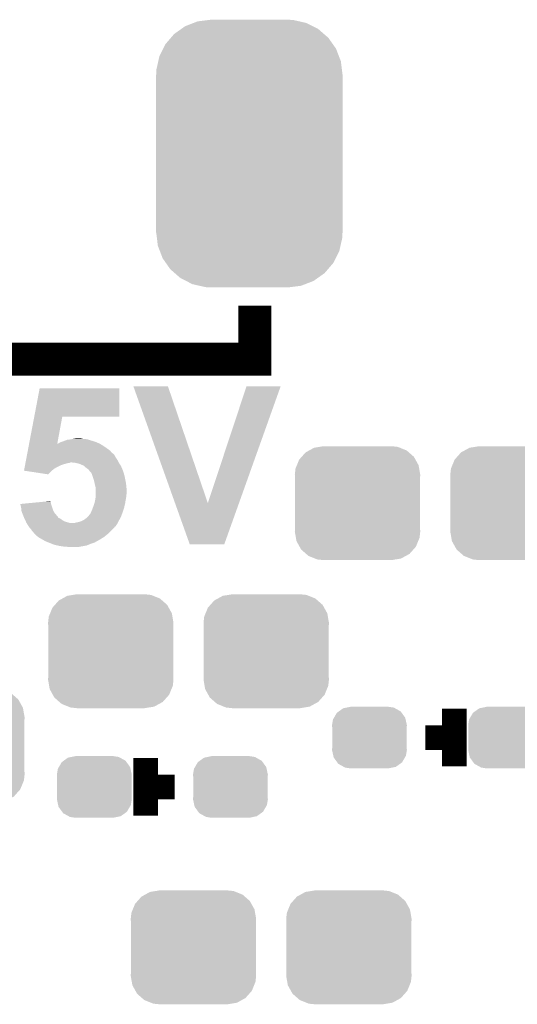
# Model space of a CAD drawing. Extents: x -0.05 to 0.95, y -0.15 to 2.1.
# Tile 6 of 51: x 0.47 to 0.59, y 0.09 to 0.33. Entities that reach past the tile are written whole.
import ezdxf

# ---------------------------------------------------------------- set-up
doc = ezdxf.new("R2010")
doc.units = 0
doc.layers.get('0').update_dxf_attribs({"linetype": 'CONTINUOUS'})
doc.layers.add('LTE_IOT_13_CLICK_V101A_GTO', color=11, linetype='CONTINUOUS')
doc.layers.add('LTE_IOT_13_CLICK_V101A_GTS', color=8, linetype='CONTINUOUS')

# ---------------------------------------------------------------- blocks, each defined once
blk = doc.blocks.new('CUSTOM_86')
for points in [[(-0.01358, 0.01127), (-0.01263, 0.01234), (0.01371, 0.01127), (0.01249, 0.01234)], [(-0.01263, 0.01234), (-0.01175, 0.01282), (0.01249, 0.01234), (0.01194, 0.01282)], [(-0.01175, 0.01282), (-0.01057, 0.01347), (0.01194, 0.01282), (0.01032, 0.01347)], [(-0.01057, 0.01347), (-0.0092, 0.01369), (0.01032, 0.01347), (0.00976, 0.01369)], [(-0.0092, 0.01369), (-0.00825, 0.01385), (0.00976, 0.01369), (0.00825, 0.01385)], [(-0.01475, 0.00922), (-0.01419, 0.01059), (0.01485, 0.00922), (0.01409, 0.01059)], [(-0.01419, 0.01059), (-0.01358, 0.01127), (0.01409, 0.01059), (0.01371, 0.01127)], [(-0.01525, 0.0069), (-0.01508, 0.00841), (0.01525, 0.0069), (0.01499, 0.00841)], [(-0.01508, 0.00841), (-0.01475, 0.00922), (0.01499, 0.00841), (0.01485, 0.00922)], [(-0.0152, 0.00607), (-0.01525, 0.0069), (0.0152, 0.00607), (0.01525, 0.0069)], [(-0.0152, -0.00607), (-0.0152, 0.00607), (0.0152, -0.00607), (0.0152, 0.00607)], [(-0.01525, -0.0069), (-0.0152, -0.00607), (0.01525, -0.0069), (0.0152, -0.00607)], [(-0.01499, -0.00841), (-0.01525, -0.0069), (0.01508, -0.00841), (0.01525, -0.0069)], [(-0.01485, -0.00922), (-0.01499, -0.00841), (0.01475, -0.00922), (0.01508, -0.00841)], [(-0.01409, -0.01059), (-0.01485, -0.00922), (0.01419, -0.01059), (0.01475, -0.00922)], [(-0.01371, -0.01127), (-0.01409, -0.01059), (0.01358, -0.01127), (0.01419, -0.01059)], [(-0.01249, -0.01234), (-0.01371, -0.01127), (0.01263, -0.01234), (0.01358, -0.01127)], [(-0.01194, -0.01282), (-0.01249, -0.01234), (0.01175, -0.01282), (0.01263, -0.01234)], [(-0.01032, -0.01347), (-0.01194, -0.01282), (0.01057, -0.01347), (0.01175, -0.01282)], [(-0.00976, -0.01369), (-0.01032, -0.01347), (0.0092, -0.01369), (0.01057, -0.01347)], [(-0.00825, -0.01385), (-0.00976, -0.01369), (0.00825, -0.01385), (0.0092, -0.01369)]]:
    blk.add_solid(points)
blk = doc.blocks.new('CUSTOM_180')
for points in [[(-0.01563, 0.03096), (-0.01356, 0.03176), (0.01541, 0.03096), (0.01383, 0.03176)], [(-0.01356, 0.03176), (-0.01259, 0.03214), (0.01383, 0.03176), (0.01215, 0.03214)], [(-0.01259, 0.03214), (-0.00989, 0.03248), (0.01215, 0.03214), (0.01065, 0.03248)], [(-0.00989, 0.03248), (-0.00935, 0.03255), (0.01065, 0.03248), (0.00935, 0.03255)], [(-0.01908, 0.02815), (-0.01829, 0.02907), (0.0192, 0.02815), (0.01814, 0.02907)], [(-0.01829, 0.02907), (-0.01657, 0.03029), (0.01814, 0.02907), (0.01674, 0.03029)], [(-0.01657, 0.03029), (-0.01563, 0.03096), (0.01674, 0.03029), (0.01541, 0.03096)], [(-0.02097, 0.02548), (-0.02041, 0.0266), (0.02108, 0.02548), (0.0203, 0.0266)], [(-0.02041, 0.0266), (-0.01908, 0.02815), (0.0203, 0.0266), (0.0192, 0.02815)], [(-0.02188, 0.02368), (-0.02097, 0.02548), (0.02177, 0.02368), (0.02108, 0.02548)], [(-0.02259, 0.0205), (-0.02215, 0.02244), (0.02249, 0.0205), (0.02225, 0.02244)], [(-0.02215, 0.02244), (-0.02188, 0.02368), (0.02225, 0.02244), (0.02177, 0.02368)], [(-0.0227, -0.0192), (-0.0227, 0.0192), (0.0227, -0.0192), (0.0227, 0.0192)], [(-0.02265, 0.0192), (-0.02259, 0.0205), (0.02265, 0.0192), (0.02249, 0.0205)], [(-0.02249, -0.0205), (-0.02265, -0.0192), (0.02259, -0.0205), (0.02265, -0.0192)], [(-0.02225, -0.02244), (-0.02249, -0.0205), (0.02215, -0.02244), (0.02259, -0.0205)], [(-0.02177, -0.02368), (-0.02225, -0.02244), (0.02188, -0.02368), (0.02215, -0.02244)], [(-0.02108, -0.02548), (-0.02177, -0.02368), (0.02097, -0.02548), (0.02188, -0.02368)], [(-0.0203, -0.0266), (-0.02108, -0.02548), (0.02041, -0.0266), (0.02097, -0.02548)], [(-0.0192, -0.02815), (-0.0203, -0.0266), (0.01908, -0.02815), (0.02041, -0.0266)], [(-0.01814, -0.02907), (-0.0192, -0.02815), (0.01829, -0.02907), (0.01908, -0.02815)], [(-0.01674, -0.03029), (-0.01814, -0.02907), (0.01657, -0.03029), (0.01829, -0.02907)], [(-0.01541, -0.03096), (-0.01674, -0.03029), (0.01563, -0.03096), (0.01657, -0.03029)], [(-0.01383, -0.03176), (-0.01541, -0.03096), (0.01356, -0.03176), (0.01563, -0.03096)], [(-0.01215, -0.03214), (-0.01383, -0.03176), (0.01259, -0.03214), (0.01356, -0.03176)], [(-0.01065, -0.03248), (-0.01215, -0.03214), (0.00989, -0.03248), (0.01259, -0.03214)], [(-0.00935, -0.03255), (-0.01065, -0.03248), (0.00935, -0.03255), (0.00989, -0.03248)]]:
    blk.add_solid(points)
blk = doc.blocks.new('CUSTOM_182')
for points in [[(-0.0064, 0.00712), (-0.00556, 0.00729), (0.00624, 0.00712), (0.00594, 0.00729)], [(-0.00556, 0.00729), (-0.00455, 0.0075), (0.00594, 0.00729), (0.00455, 0.0075)], [(-0.00888, 0.00439), (-0.00862, 0.00484), (0.0088, 0.00439), (0.0087, 0.00484)], [(-0.00862, 0.00484), (-0.00793, 0.00602), (0.0087, 0.00484), (0.00784, 0.00602)], [(-0.00793, 0.00602), (-0.00746, 0.00637), (0.00784, 0.00602), (0.00759, 0.00637)], [(-0.00746, 0.00637), (-0.0064, 0.00712), (0.00759, 0.00637), (0.00624, 0.00712)], [(-0.0091, 0.003), (-0.00888, 0.00439), (0.0091, 0.003), (0.0088, 0.00439)], [(-0.00905, 0.00233), (-0.0091, 0.003), (0.00905, 0.00233), (0.0091, 0.003)], [(-0.00905, -0.00233), (-0.00905, 0.00233), (0.00905, -0.00233), (0.00905, 0.00233)], [(-0.0091, -0.003), (-0.00905, -0.00233), (0.0091, -0.003), (0.00905, -0.00233)], [(-0.0088, -0.00439), (-0.0091, -0.003), (0.00888, -0.00439), (0.0091, -0.003)], [(-0.0087, -0.00484), (-0.0088, -0.00439), (0.00862, -0.00484), (0.00888, -0.00439)], [(-0.00784, -0.00602), (-0.0087, -0.00484), (0.00793, -0.00602), (0.00862, -0.00484)], [(-0.00759, -0.00637), (-0.00784, -0.00602), (0.00746, -0.00637), (0.00793, -0.00602)], [(-0.00624, -0.00712), (-0.00759, -0.00637), (0.0064, -0.00712), (0.00746, -0.00637)], [(-0.00594, -0.00729), (-0.00624, -0.00712), (0.00556, -0.00729), (0.0064, -0.00712)], [(-0.00455, -0.0075), (-0.00594, -0.00729), (0.00455, -0.0075), (0.00556, -0.00729)]]:
    blk.add_solid(points)

msp = doc.modelspace()

# ---------------------------------------------------------------- linework, layer by layer
at = {"layer": 'LTE_IOT_13_CLICK_V101A_GTO'}
for points, const_width in [([(0.458, 0.249), (0.528, 0.249), (0.528, 0.262)], 0.008), ([(0.5765, 0.15), (0.5765, 0.164)], 0.006), ([(0.5695, 0.157), (0.5765, 0.157)], 0.006), ([(0.5015, 0.138), (0.5015, 0.152)], 0.006), ([(0.5015, 0.145), (0.5085, 0.145)], 0.006)]:
    msp.add_lwpolyline(points, dxfattribs=dict(at, const_width=const_width))
for points in [[(0.47439, 0.235), (0.4757, 0.2419), (0.4951, 0.235), (0.4951, 0.2419)], [(0.4757, 0.2419), (0.4757, 0.2419), (0.4951, 0.2419), (0.4757, 0.2419)], [(0.50863, 0.214), (0.4985, 0.2424), (0.5166, 0.214), (0.5069, 0.2424)], [(0.4985, 0.2424), (0.4985, 0.2424), (0.5069, 0.2424), (0.4985, 0.2424)], [(0.5166, 0.214), (0.526, 0.2424), (0.52417, 0.214), (0.5343, 0.2424)], [(0.526, 0.2424), (0.526, 0.2424), (0.5343, 0.2424), (0.526, 0.2424)], [(0.47315, 0.2285), (0.47439, 0.235), (0.48, 0.2285), (0.4812, 0.235)], [(0.47439, 0.235), (0.47439, 0.235), (0.4812, 0.235), (0.4951, 0.235)], [(0.47283, 0.2268), (0.47302, 0.2278), (0.4928, 0.2268), (0.4914, 0.2278)], [(0.47302, 0.2278), (0.47312, 0.2283), (0.4914, 0.2278), (0.4906, 0.2283)], [(0.47312, 0.2283), (0.47315, 0.2285), (0.4906, 0.2283), (0.4902, 0.2285)], [(0.47315, 0.2285), (0.47315, 0.2285), (0.48, 0.2285), (0.4802, 0.2285)], [(0.4802, 0.2285), (0.48035, 0.2286), (0.4902, 0.2285), (0.49, 0.2286)], [(0.48035, 0.2286), (0.4805, 0.2287), (0.49, 0.2286), (0.48977, 0.2287)], [(0.4805, 0.2287), (0.481, 0.2289), (0.48977, 0.2287), (0.4893, 0.2289)], [(0.481, 0.2289), (0.4816, 0.2291), (0.4893, 0.2289), (0.48865, 0.2291)], [(0.4816, 0.2291), (0.48213, 0.2293), (0.48865, 0.2291), (0.488, 0.2293)], [(0.48213, 0.2293), (0.4824, 0.2294), (0.488, 0.2293), (0.4877, 0.2294)], [(0.4824, 0.2294), (0.4832, 0.2295), (0.4877, 0.2294), (0.4874, 0.2295)], [(0.4832, 0.2295), (0.4837, 0.2296), (0.4874, 0.2295), (0.4868, 0.2296)], [(0.4837, 0.2296), (0.4842, 0.2297), (0.4863, 0.2296), (0.4859, 0.2297)], [(0.4842, 0.2297), (0.4851, 0.2298), (0.4859, 0.2297), (0.4856, 0.2298)], [(0.4851, 0.2298), (0.4851, 0.2298), (0.4856, 0.2298), (0.4851, 0.2298)], [(0.47243, 0.2247), (0.47251, 0.2251), (0.4945, 0.2247), (0.4942, 0.2251)], [(0.47251, 0.2251), (0.47258, 0.2255), (0.4942, 0.2251), (0.494, 0.2255)], [(0.47258, 0.2255), (0.47264, 0.2258), (0.494, 0.2255), (0.4938, 0.2258)], [(0.47264, 0.2258), (0.4727, 0.2261), (0.4938, 0.2258), (0.4935, 0.2261)], [(0.4727, 0.2261), (0.47283, 0.2268), (0.4934, 0.2261), (0.4928, 0.2268)], [(0.4727, 0.2261), (0.4727, 0.2261), (0.4935, 0.2261), (0.4934, 0.2261)], [(0.47199, 0.2224), (0.47205, 0.2227), (0.4793, 0.2224), (0.4798, 0.2227)], [(0.47205, 0.2227), (0.47215, 0.2232), (0.4798, 0.2227), (0.4808, 0.2232)], [(0.47215, 0.2232), (0.4722, 0.2235), (0.4808, 0.2232), (0.4817, 0.2235)], [(0.4722, 0.2235), (0.47224, 0.2237), (0.4817, 0.2235), (0.4824, 0.2237)], [(0.47224, 0.2237), (0.47226, 0.2238), (0.4824, 0.2237), (0.483, 0.2238)], [(0.47226, 0.2238), (0.47228, 0.2239), (0.483, 0.2238), (0.4832, 0.2239)], [(0.47228, 0.2239), (0.47234, 0.2242), (0.49495, 0.2239), (0.4948, 0.2242)], [(0.47228, 0.2239), (0.47228, 0.2239), (0.4832, 0.2239), (0.4835, 0.2239)], [(0.47234, 0.2242), (0.47243, 0.2247), (0.4948, 0.2242), (0.4945, 0.2247)], [(0.4844, 0.2238), (0.4835, 0.2239), (0.495, 0.2238), (0.49495, 0.2239)], [(0.4853, 0.2236), (0.4844, 0.2238), (0.4951, 0.2236), (0.495, 0.2238)], [(0.486, 0.2233), (0.4853, 0.2236), (0.4953, 0.2233), (0.4951, 0.2236)], [(0.4866, 0.223), (0.486, 0.2233), (0.4955, 0.223), (0.4953, 0.2233)], [(0.487, 0.2226), (0.4866, 0.223), (0.49567, 0.2226), (0.4955, 0.223)], [(0.4719, 0.2219), (0.47192, 0.222), (0.4787, 0.2219), (0.4788, 0.222)], [(0.4778, 0.221), (0.4719, 0.2219), (0.4778, 0.221), (0.4787, 0.2219)], [(0.47192, 0.222), (0.47199, 0.2224), (0.4788, 0.222), (0.4793, 0.2224)], [(0.4874, 0.2223), (0.487, 0.2226), (0.4958, 0.2223), (0.49567, 0.2226)], [(0.4877, 0.2221), (0.4874, 0.2223), (0.49588, 0.2221), (0.4958, 0.2223)], [(0.4877, 0.222), (0.4877, 0.2221), (0.49591, 0.222), (0.49588, 0.2221)], [(0.48813, 0.2215), (0.4877, 0.222), (0.4961, 0.2215), (0.49591, 0.222)], [(0.4883, 0.2213), (0.48813, 0.2215), (0.49616, 0.2213), (0.4961, 0.2215)], [(0.48849, 0.2208), (0.4883, 0.2213), (0.4963, 0.2208), (0.49616, 0.2213)], [(0.4886, 0.2205), (0.48849, 0.2208), (0.49637, 0.2205), (0.4963, 0.2208)], [(0.4888, 0.2199), (0.4886, 0.2205), (0.4965, 0.2199), (0.49637, 0.2205)], [(0.4889, 0.2196), (0.4888, 0.2199), (0.49656, 0.2196), (0.4965, 0.2199)], [(0.48906, 0.2189), (0.4889, 0.2196), (0.4967, 0.2189), (0.49656, 0.2196)], [(0.4891, 0.2187), (0.48906, 0.2189), (0.49672, 0.2187), (0.4967, 0.2189)], [(0.4893, 0.2179), (0.4891, 0.2187), (0.4968, 0.2179), (0.49672, 0.2187)], [(0.4893, 0.2169), (0.4893, 0.2179), (0.4969, 0.2169), (0.4968, 0.2179)], [(0.4893, 0.2164), (0.4893, 0.2169), (0.4969, 0.2164), (0.4969, 0.2169)], [(0.4893, 0.2161), (0.4893, 0.2164), (0.4968, 0.2161), (0.4969, 0.2164)], [(0.4893, 0.2157), (0.4893, 0.2161), (0.4968, 0.2157), (0.4968, 0.2161)], [(0.4893, 0.2154), (0.4893, 0.2157), (0.49674, 0.2154), (0.4968, 0.2157)], [(0.471, 0.2138), (0.47518, 0.2142), (0.47848, 0.2138), (0.4784, 0.2142)], [(0.47102, 0.2137), (0.471, 0.2138), (0.4785, 0.2137), (0.47848, 0.2138)], [(0.4712, 0.2129), (0.47102, 0.2137), (0.47877, 0.2129), (0.4785, 0.2137)], [(0.47518, 0.2142), (0.47726, 0.2144), (0.4784, 0.2142), (0.4783, 0.2144)], [(0.47726, 0.2144), (0.4783, 0.2145), (0.4783, 0.2144), (0.4783, 0.2145)], [(0.48857, 0.2127), (0.4888, 0.2133), (0.4962, 0.2127), (0.49634, 0.2133)], [(0.4888, 0.2133), (0.48903, 0.214), (0.49634, 0.2133), (0.4965, 0.214)], [(0.48903, 0.214), (0.4891, 0.2142), (0.4965, 0.214), (0.49653, 0.2142)], [(0.4891, 0.2142), (0.48927, 0.2152), (0.49653, 0.2142), (0.4967, 0.2152)], [(0.48927, 0.2152), (0.4893, 0.2154), (0.4967, 0.2152), (0.49674, 0.2154)], [(0.5122, 0.204), (0.50863, 0.214), (0.5206, 0.204), (0.52417, 0.214)], [(0.47124, 0.2125), (0.4712, 0.2129), (0.4789, 0.2125), (0.47877, 0.2129)], [(0.4713, 0.212), (0.47124, 0.2125), (0.47911, 0.212), (0.4789, 0.2125)], [(0.47138, 0.2118), (0.4713, 0.212), (0.4792, 0.2118), (0.47911, 0.212)], [(0.47186, 0.2106), (0.47138, 0.2118), (0.4802, 0.2106), (0.4792, 0.2118)], [(0.4872, 0.2105), (0.4877, 0.211), (0.4954, 0.2105), (0.49559, 0.211)], [(0.4877, 0.211), (0.4878, 0.2112), (0.49559, 0.211), (0.49566, 0.2112)], [(0.4878, 0.2112), (0.4879, 0.2113), (0.49566, 0.2112), (0.4957, 0.2113)], [(0.4879, 0.2113), (0.488, 0.2114), (0.4957, 0.2113), (0.49574, 0.2114)], [(0.488, 0.2114), (0.4882, 0.2118), (0.49574, 0.2114), (0.49588, 0.2118)], [(0.4882, 0.2118), (0.4885, 0.2125), (0.49588, 0.2118), (0.49613, 0.2125)], [(0.4885, 0.2125), (0.48857, 0.2127), (0.49613, 0.2125), (0.4962, 0.2127)], [(0.4719, 0.2105), (0.47186, 0.2106), (0.4802, 0.2105), (0.4802, 0.2106)], [(0.47204, 0.2102), (0.4719, 0.2105), (0.4808, 0.2102), (0.4802, 0.2105)], [(0.47218, 0.2099), (0.47204, 0.2102), (0.4812, 0.2099), (0.4808, 0.2102)], [(0.47232, 0.2096), (0.47218, 0.2099), (0.4817, 0.2096), (0.4812, 0.2099)], [(0.47241, 0.2094), (0.47232, 0.2096), (0.4823, 0.2094), (0.4817, 0.2096)], [(0.4725, 0.2092), (0.47241, 0.2094), (0.483, 0.2092), (0.4823, 0.2094)], [(0.47262, 0.209), (0.4725, 0.2092), (0.4946, 0.209), (0.4947, 0.2092)], [(0.4728, 0.2087), (0.47262, 0.209), (0.49439, 0.2087), (0.4946, 0.209)], [(0.47307, 0.2083), (0.4728, 0.2087), (0.4941, 0.2083), (0.49439, 0.2087)], [(0.4732, 0.2081), (0.47307, 0.2083), (0.4939, 0.2081), (0.494, 0.2083)], [(0.47307, 0.2083), (0.47307, 0.2083), (0.494, 0.2083), (0.4941, 0.2083)], [(0.4842, 0.2092), (0.4846, 0.2093), (0.4947, 0.2092), (0.49475, 0.2093)], [(0.4846, 0.2093), (0.4852, 0.2094), (0.49475, 0.2093), (0.4948, 0.2094)], [(0.4852, 0.2094), (0.4858, 0.2096), (0.4948, 0.2094), (0.4949, 0.2096)], [(0.4858, 0.2096), (0.4862, 0.2098), (0.4949, 0.2096), (0.495, 0.2098)], [(0.4862, 0.2098), (0.4864, 0.2099), (0.495, 0.2098), (0.49506, 0.2099)], [(0.4864, 0.2099), (0.4871, 0.2104), (0.49506, 0.2099), (0.49534, 0.2104)], [(0.4871, 0.2104), (0.4872, 0.2105), (0.49534, 0.2104), (0.4954, 0.2105)], [(0.4736, 0.2077), (0.4732, 0.2081), (0.4935, 0.2077), (0.4939, 0.2081)], [(0.4738, 0.2073), (0.4736, 0.2077), (0.4931, 0.2073), (0.4935, 0.2077)], [(0.4742, 0.2069), (0.4738, 0.2073), (0.4927, 0.2069), (0.4931, 0.2073)], [(0.47433, 0.2067), (0.4742, 0.2069), (0.4925, 0.2067), (0.4927, 0.2069)], [(0.4744, 0.2066), (0.47433, 0.2067), (0.49238, 0.2066), (0.4925, 0.2067)], [(0.4747, 0.2063), (0.4744, 0.2066), (0.492, 0.2063), (0.49238, 0.2066)], [(0.4748, 0.2062), (0.4747, 0.2063), (0.49188, 0.2062), (0.492, 0.2063)], [(0.4749, 0.2061), (0.4749, 0.2062), (0.49176, 0.2061), (0.49188, 0.2062)], [(0.47532, 0.2058), (0.4749, 0.2061), (0.4914, 0.2058), (0.49176, 0.2061)], [(0.4756, 0.2056), (0.47532, 0.2058), (0.49108, 0.2056), (0.4914, 0.2058)], [(0.47613, 0.2053), (0.4756, 0.2056), (0.4906, 0.2053), (0.49108, 0.2056)], [(0.47682, 0.2049), (0.47613, 0.2053), (0.4899, 0.2049), (0.4906, 0.2053)], [(0.477, 0.2048), (0.47682, 0.2049), (0.48972, 0.2048), (0.4899, 0.2049)], [(0.4777, 0.2045), (0.477, 0.2048), (0.48918, 0.2045), (0.48972, 0.2048)], [(0.47795, 0.2044), (0.4777, 0.2045), (0.489, 0.2044), (0.48918, 0.2045)], [(0.4787, 0.2041), (0.47795, 0.2044), (0.4881, 0.2041), (0.489, 0.2044)], [(0.4792, 0.2039), (0.4787, 0.2041), (0.4876, 0.2039), (0.4881, 0.2041)], [(0.48007, 0.2037), (0.4792, 0.2039), (0.4871, 0.2037), (0.4876, 0.2039)], [(0.4805, 0.2036), (0.48007, 0.2037), (0.48655, 0.2036), (0.4871, 0.2037)], [(0.4812, 0.2035), (0.4805, 0.2036), (0.486, 0.2035), (0.48655, 0.2036)], [(0.4818, 0.2034), (0.4812, 0.2035), (0.48545, 0.2034), (0.486, 0.2035)], [(0.4828, 0.2033), (0.4823, 0.2034), (0.4849, 0.2033), (0.48545, 0.2034)]]:
    msp.add_solid(points, dxfattribs=at)

# ---------------------------------------------------------------- block references
at = {"layer": 'LTE_IOT_13_CLICK_V101A_GTS'}
for name, p in [('CUSTOM_180', (0.5267, 0.299)), ('CUSTOM_86', (0.553, 0.214)), ('CUSTOM_86', (0.5908, 0.214)), ('CUSTOM_86', (0.493, 0.178)), ('CUSTOM_86', (0.5308, 0.178)), ('CUSTOM_86', (0.4568, 0.155)), ('CUSTOM_182', (0.5559, 0.157)), ('CUSTOM_182', (0.589, 0.157)), ('CUSTOM_182', (0.489, 0.145)), ('CUSTOM_182', (0.5221, 0.145)), ('CUSTOM_86', (0.5131, 0.106)), ('CUSTOM_86', (0.5509, 0.106))]:
    msp.add_blockref(name, p, dxfattribs=at)

doc.saveas('drawing.dxf')
